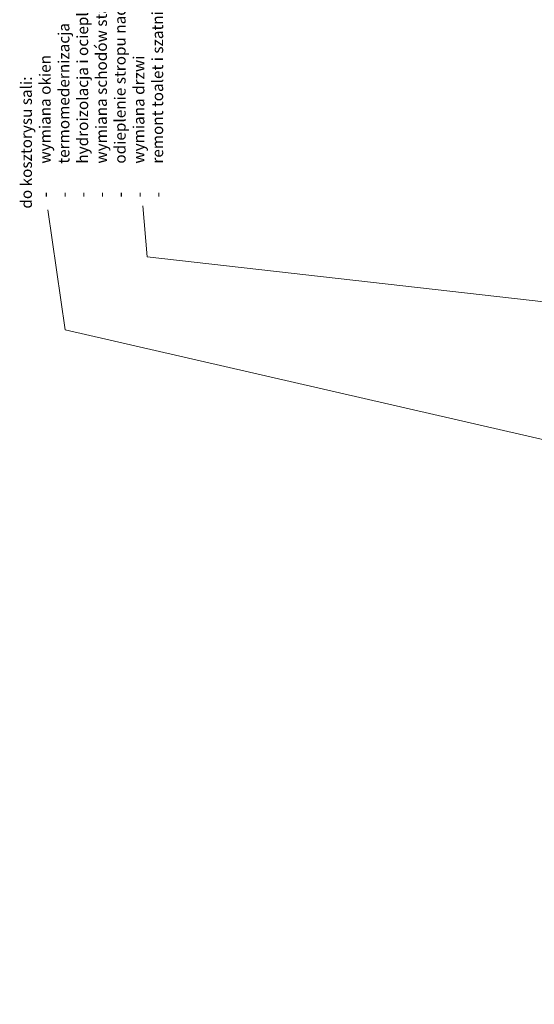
# Model space of a CAD drawing. Header units: millimetres. Extents: x 15214 to 140083, y -437840 to -79279.
# Tile 14 of 64: x 42961 to 47536, y -217757 to -209001. Entities that reach past the tile are written whole.
import ezdxf

# ---------------------------------------------------------------- set-up
doc = ezdxf.new("R2010")
doc.units = ezdxf.units.MM
doc.layers.add('!! remont sali gimnastycznej', color=200, linetype='Continuous', lineweight=0, plot=False)
doc.styles.add('TXT', font='simplex.shx')

msp = doc.modelspace()

# ---------------------------------------------------------------- linework, layer by layer
at = {"layer": '!! remont sali gimnastycznej'}
for points in [[(69465.94018, -213987.97319), (44093.48297, -211108.61378), (44054.29706, -210657.83482)], [(69473.31016, -217756.82518), (43365.50565, -211758.41233), (43211.34267, -210691.56645)]]:
    msp.add_lwpolyline(points, dxfattribs=at)

# ---------------------------------------------------------------- texts
at = {"layer": '!! remont sali gimnastycznej', "insert": (42969.39078, -210681.11574), "char_height": 100, "attachment_point": 1, "rotation": 90, "style": 'TXT'}
msp.add_mtext_dynamic_manual_height_columns('do kosztorysu sali:\\P\\pxi-3,l4,t4;-^Iwymiana okien\\P-^Itermomedernizacja\\P-^Ihydroizolacja i ocieplenie fundamentów\\P-^Iwymiana schodów stalowych ( całkowita)\\P-^Iodieplenie stropu nad salą\\P-^Iwymiana drzwi\\P-^Iremont toalet i szatni', width=5548.4559327, gutter_width=75, heights=[0], dxfattribs=at)

doc.saveas('drawing.dxf')
